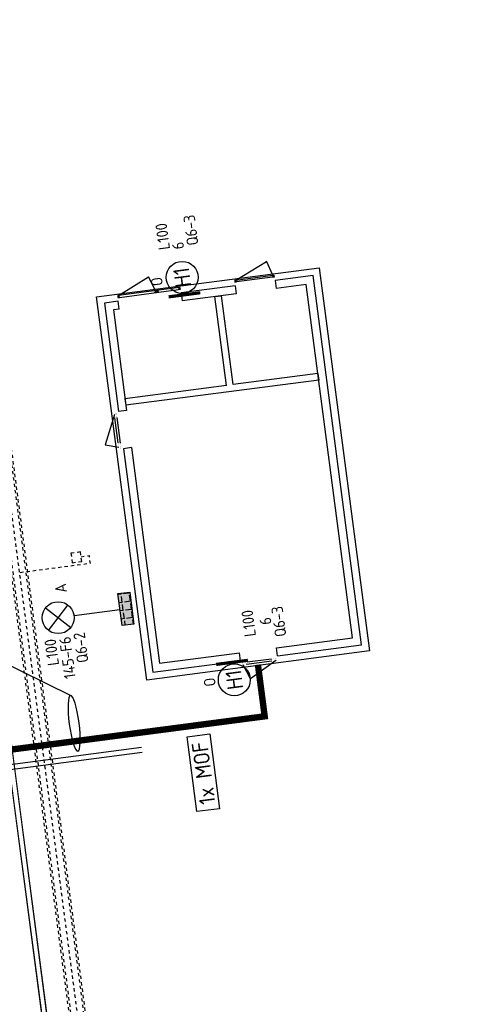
# Model space of a CAD drawing. Header units: metres. Extents: x 118052 to 118564, y 454784 to 455719.
# Tile 155 of 160: x 118499 to 118514, y 455354 to 455384. Entities that reach past the tile are written whole.
import ezdxf
from ezdxf.enums import TextEntityAlignment as Align

# ---------------------------------------------------------------- set-up
doc = ezdxf.new("R2010")
doc.units = ezdxf.units.M
doc.header["$LTSCALE"] = 0.5
for name, pattern in [('DASHED', [19.049999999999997, 12.7, -6.35]), ('Tauw_HIDDEN2', [5.6, 4, -1.6]), ('Tauw_L_Center2', [6.4990000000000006, 4, -0.833, 0.833, -0.833])]:
    doc.linetypes.add(name, pattern=pattern)
for name, color, linetype in [('EL6312--', 6, 'Continuous'), ('EL_N_A_EB00----REVISIE~-_-----', 1, 'Continuous'), ('GRAAFWERKZAAMHEDEN', 6, 'Continuous'), ('KABELLOOP', 6, 'Continuous'), ('Koningsstal VIEUWPORT', 254, 'Continuous'), ('MOF', 6, 'Continuous'), ('ZU_B_-_EL999---LR_bet400-55_gw~H_-----', 1, 'Tauw_L_Center2'), ('ZU_B_-_EL999---LR_bet400-55_gw~W_-----', 8, 'Tauw_HIDDEN2'), ('ZU_N_-_EL999---LK_pvc125_sdr34~H_-----', 2, 'Tauw_L_Center2'), ('ZU_N_-_EL999---SYM_STRAATKOLK~-_----c', 7, 'Tauw_L_Center2'), ('ZU_N_D_EB00--E-BETON~-_-----', 7, 'Continuous'), ('ZU_N_D_EB00--F-KALKZANDSTEEN~-_-----', 7, 'Continuous'), ('ZU_N_D_EB00--XhALU_KOZIJN_DUN~-_-----', 7, 'Continuous'), ('ZU_N_D_EVRH----ONDERDEEL~-_-----', 7, 'Continuous')]:
    doc.layers.add(name, color=color, linetype=linetype)
doc.styles.add('BURO-018', font='Isocp.shx', dxfattribs={"height": 360})
doc.styles.add('BURO-025', font='Isocp.shx', dxfattribs={"height": 500})

# ---------------------------------------------------------------- blocks, each defined once
blk = doc.blocks.new('E00525')
at = {"linetype": 'ByBlock'}
h = blk.add_hatch(dxfattribs=at)
h.set_pattern_fill('ANGLE', color=0, scale=0.18438609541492, style=0)
h.set_pattern_definition([(360, (-37.67331033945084, -34.01927211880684), (5.551115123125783e-17, 1.287936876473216), [0.9366813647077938, -0.3512555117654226]), (90, (-37.67331033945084, -34.01927211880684), (-1.287936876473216, 1.387778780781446e-16), [0.9366813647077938, -0.3512555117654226])])
edge = h.paths.add_edge_path()
edge.add_line((-2.522521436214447, 2.863310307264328), (2.522521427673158, 2.863310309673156))
edge.add_line((2.522521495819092, 2.863310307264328), (2.522521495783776, 1.000000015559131))
edge.add_line((2.522521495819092, 1.000000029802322), (-2.522521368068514, 1.000000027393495))
edge.add_line((-2.522521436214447, 1), (-2.522521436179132, 2.863310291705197))
h = blk.add_hatch(color=0, dxfattribs=at)
edge = h.paths.add_edge_path()
edge.add_line((-2.522521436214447, 2.863310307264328), (2.522521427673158, 2.863310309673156))
edge.add_line((2.522521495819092, 2.863310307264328), (2.522521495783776, 1.000000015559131))
edge.add_line((2.522521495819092, 1.000000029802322), (-2.522521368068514, 1.000000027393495))
edge.add_line((-2.522521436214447, 1), (-2.522521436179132, 2.863310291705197))
at = {"color": 0, "linetype": 'ByBlock'}
for p, q in [((-1.767766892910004, 14.38605433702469), (1.767767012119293, 10.85052046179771)), ((1.767766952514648, 14.38605433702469), (-1.767766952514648, 10.85052043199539)), ((5.960464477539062e-08, 10.0973382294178), (1.192092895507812e-07, 2.863310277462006))]:
    blk.add_line(p, q, dxfattribs=at)
blk.add_lwpolyline([(-2.522521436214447, 2.863310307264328), (2.522521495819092, 2.863310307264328), (2.522521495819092, 1.000000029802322), (-2.522521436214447, 1)], close=True, dxfattribs=at)
blk.add_circle((0, 12.61828738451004), 2.500000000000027, dxfattribs=at)
at = {"color": 0, "linetype": 'ByBlock', "style": 'BURO-018'}
for tag, p in [('E_GKAST', (5.960464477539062e-08, 20.61828738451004)), ('E_GROEP', (5.960464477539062e-08, 17.61828738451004)), ('E_SGROEP', (4.500000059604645, 17.61828738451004)), ('E_ARMCODE', (0, 12.61828738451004)), ('E_SLET', (4.500000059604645, 11.61828738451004))]:
    blk.add_attdef(tag, text='', height=1.8, dxfattribs=at).set_placement(p, align=Align.MIDDLE)
blk = doc.blocks.new('E00172')
at = {"color": 0, "linetype": 'Continuous', "const_width": 0.5}
blk.add_lwpolyline([(-2.499999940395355, 0.75), (2.5, 0.75)], dxfattribs=at)
at = {"color": 0, "linetype": 'Continuous'}
blk.add_circle((0, 3.500000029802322), 2.5, dxfattribs=at)
at = {"color": 0, "linetype": 'Continuous', "style": 'BURO-018'}
for tag, p in [('E_GKAST', (5.960464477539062e-08, 11.5)), ('E_GROEP', (5.960464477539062e-08, 8.500000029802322)), ('E_SGROEP', (4.500000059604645, 8.500000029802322)), ('E_ARMCODE', (0, 3.500000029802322)), ('E_SLET', (4.500000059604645, 2.500000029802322))]:
    blk.add_attdef(tag, text='', height=1.8, dxfattribs=at).set_placement(p, align=Align.MIDDLE)
blk = doc.blocks.new('A$C051E189E')
at = {"layer": 'EL6312--'}
ref = blk.add_blockref('E00525', (152217.2702123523, -60511.85533869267), dxfattribs=dict(at, xscale=200, yscale=200, zscale=200, rotation=2.214647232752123e-05))
ref.add_attrib('E_SGROEP', 'Q6-2', dxfattribs={"layer": '0', "color": 1, "linetype": 'ByBlock', "height": 360, "rotation": 2.219811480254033e-05, "style": 'BURO-018'}).set_placement((151194.6820965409, -58571.69528052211), align=Align.MIDDLE)
ref.add_attrib('E_GKAST', 'L100', dxfattribs={"layer": '0', "color": 1, "linetype": 'ByBlock', "height": 360, "rotation": 2.219811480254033e-05, "style": 'BURO-018'}).set_placement((151167.7559887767, -57645.48455917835), align=Align.MIDDLE)
ref.add_attrib('E_GROEP', '145-F6', dxfattribs={"layer": '0', "color": 1, "linetype": 'ByBlock', "height": 360, "rotation": 2.219811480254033e-05, "style": 'BURO-018'}).set_placement((150935.5557177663, -58112.21017575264), align=Align.MIDDLE)
ref.add_attrib('E_SLET', 'A', dxfattribs={"layer": '0', "color": 1, "linetype": 'ByBlock', "height": 360, "rotation": 2.219811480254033e-05, "style": 'BURO-018'}).set_placement((153117.26932621, -58188.19751393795), align=Align.MIDDLE)
ref = blk.add_blockref('E00172', (150273.758472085, -63202.32767230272), dxfattribs=dict(at, xscale=199.9999999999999, yscale=199.9999999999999, zscale=199.9999999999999, rotation=89.92269290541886))
ref.add_attrib('E_ARMCODE', 'H1', dxfattribs={"layer": '0', "color": 2, "linetype": 'Continuous', "height": 500, "rotation": 2.219811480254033e-05, "style": 'BURO-025'}).set_placement((149573.7591033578, -63201.38318818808), align=Align.MIDDLE)
ref.add_attrib('E_SLET', 'O', dxfattribs={"layer": '0', "color": 1, "linetype": 'Continuous', "height": 360, "rotation": 2.219811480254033e-05, "style": 'BURO-018'}).set_placement((149601.5010400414, -62426.33070778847), align=Align.MIDDLE)
ref.add_attrib('E_GROEP', '6', dxfattribs={"layer": '0', "color": 1, "linetype": 'Continuous', "height": 360, "rotation": 2.219811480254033e-05, "style": 'BURO-018'}).set_placement((151267.1104792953, -64406.76636460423), align=Align.MIDDLE)
ref.add_attrib('E_GKAST', 'L100', dxfattribs={"layer": '0', "color": 1, "linetype": 'Continuous', "height": 360, "rotation": 2.219811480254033e-05, "style": 'BURO-018'}).set_placement((151265.6084039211, -63874.63221570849), align=Align.MIDDLE)
ref.add_attrib('E_SGROEP', 'Q6-3', dxfattribs={"layer": '0', "color": 1, "linetype": 'Continuous', "height": 360, "rotation": 2.219811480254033e-05, "style": 'BURO-018'}).set_placement((151199.9271247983, -64818.15888360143), align=Align.MIDDLE)
ref = blk.add_blockref('E00172', (161568.9922301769, -63219.93235591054), dxfattribs=dict(at, xscale=199.9999999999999, yscale=199.9999999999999, zscale=199.9999999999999, rotation=269.9226929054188))
ref.add_attrib('E_ARMCODE', 'H1', dxfattribs={"layer": '0', "color": 2, "linetype": 'Continuous', "height": 500, "rotation": 2.219811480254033e-05, "style": 'BURO-025'}).set_placement((162268.9915988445, -63220.87684002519), align=Align.MIDDLE)
ref.add_attrib('E_SLET', 'O', dxfattribs={"layer": '0', "color": 1, "linetype": 'Continuous', "height": 360, "rotation": 2.219811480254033e-05, "style": 'BURO-018'}).set_placement((162241.249050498, -62413.23948538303), align=Align.MIDDLE)
ref.add_attrib('E_GROEP', '6', dxfattribs={"layer": '0', "color": 1, "linetype": 'Continuous', "height": 360, "rotation": 2.219811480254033e-05, "style": 'BURO-018'}).set_placement((163268.9906887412, -63222.22611492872), align=Align.MIDDLE)
ref.add_attrib('E_GKAST', 'L100', dxfattribs={"layer": '0', "color": 1, "linetype": 'Continuous', "height": 360, "rotation": 2.219811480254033e-05, "style": 'BURO-018'}).set_placement((163615.4326943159, -62780.27154293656), align=Align.MIDDLE)
ref.add_attrib('E_SGROEP', 'Q6-3', dxfattribs={"layer": '0', "color": 1, "linetype": 'Continuous', "height": 360, "rotation": 2.219811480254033e-05, "style": 'BURO-018'}).set_placement((163697.2374714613, -63680.86172103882), align=Align.MIDDLE)
blk = doc.blocks.new('A$C6DFC50BF')
at = {"layer": 'GRAAFWERKZAAMHEDEN'}
for p, q in [((147699.7837574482, -51798.01863986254), (147699.7837575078, -60048.01865613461)), ((147859.7837573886, -51798.01863986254), (147859.7837575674, -60048.0186561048)), ((149752.4958202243, -58053.93019706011), (152005.9352813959, -54663.93826305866))]:
    blk.add_line(p, q, dxfattribs=at)
at = {"layer": 'GRAAFWERKZAAMHEDEN', "extrusion": (0, 0, -1)}
blk.add_ellipse((148873.2378498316, -58053.93019706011), major_axis=(-879.2579703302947, -1.248182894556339e-09), ratio=0.177023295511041, dxfattribs=at)
at = {"layer": 'KABELLOOP', "linetype": 'DASHED', "const_width": 200}
blk.add_lwpolyline([(148316.8638162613, -52036.8546833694), (148316.865261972, -63995.84531962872), (149947.8782301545, -63995.84531962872)], dxfattribs=at)
blk.add_lwpolyline([(186089.4575669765, -55943.81955587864), (-17582.16170054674, -55943.81955587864)], close=True, dxfattribs=at)
at = {"layer": 'MOF'}
blk.add_lwpolyline([(145635.0195236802, -61506.19690257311), (147995.3007376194, -61506.19690260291), (147995.300737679, -62219.88798168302), (145635.0195237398, -62219.88798165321)], close=True, dxfattribs=at)
at = {"layer": 'MOF', "color": 2, "style": 'BURO-025'}
blk.add_text('1x MOF', height=500, rotation=359.9837082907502, dxfattribs=at).set_placement((145818.3404703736, -62115.85244604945))
blk = doc.blocks.new('Leidingen')
at = {"layer": 'ZU_B_-_EL999---LR_bet400-55_gw~H_-----'}
blk.add_lwpolyline([(-142665.7701598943, 2871.465420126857), (-131297.6911157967, 2872.544829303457), (-85840.7704162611, 2876.86100437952)], dxfattribs=at)
at = {"layer": 'ZU_B_-_EL999---LR_bet400-55_gw~W_-----'}
for points in [[(-130856.0424139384, 3127.586765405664), (-85840.794628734, 3131.861003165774)], [(-130951.2999770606, 3072.577720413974), (-85840.78940641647, 3076.861003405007)], [(-131739.3398176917, 2617.502893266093), (-85840.74620377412, 2621.861005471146)], [(-131644.0822546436, 2672.511938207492), (-85840.75142609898, 2676.861005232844)]]:
    blk.add_lwpolyline(points, dxfattribs=at)
at = {"layer": 'ZU_N_-_EL999---LK_pvc125_sdr34~H_-----', "flags": 128}
blk.add_lwpolyline([(-108213.6976463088, 901.9885722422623), (-108213.6976463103, 651.9885722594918), (-108463.6976464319, 651.9885722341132), (-108463.6976462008, 2872.654167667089)], dxfattribs=at)
at = {"layer": 'ZU_N_-_EL999---SYM_STRAATKOLK~-_----c', "lineweight": -3}
blk.add_lwpolyline([(-108363.6976463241, 901.9885722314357), (-108063.6976462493, 901.9885722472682), (-108063.6976461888, 1201.988572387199), (-108363.6976464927, 1201.988572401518)], close=True, dxfattribs=at)
at = {"layer": 'ZU_N_D_EB00--E-BETON~-_-----'}
for p, q in [((-105035.9624501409, -851.8500502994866), (-112090.9624501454, -851.8500502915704)), ((-112090.9624501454, -851.8500502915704), (-112090.9624500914, -3616.850050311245)), ((-105035.962450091, -1101.850050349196), (-105035.9624501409, -851.8500502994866)), ((-100440.9624501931, -851.8500502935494), (-103865.9624500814, -851.850050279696)), ((-103865.9624500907, -1101.850050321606), (-103865.9624500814, -851.850050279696)), ((-100440.9624501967, -1281.850050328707), (-100440.9624501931, -851.8500502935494)), ((-111840.9624500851, -1101.850050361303), (-111840.9624501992, -3616.850050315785)), ((-105035.962450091, -1101.850050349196), (-111840.9624500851, -1101.850050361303)), ((-100690.9624500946, -1101.850050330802), (-103865.9624500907, -1101.850050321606)), ((-100690.9624500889, -1281.85005032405), (-100690.9624500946, -1101.850050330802)), ((-100690.9624500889, -1281.85005032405), (-100440.9624501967, -1281.850050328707)), ((-100690.9624501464, -4975.850050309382), (-100690.9624500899, -3271.850050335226)), ((-100440.9624500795, -3271.85005035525), (-100690.9624500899, -3271.850050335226)), ((-100440.9624500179, -4975.850050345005), (-100440.9624500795, -3271.85005035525)), ((-112090.9624500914, -3616.850050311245), (-111840.9624501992, -3616.850050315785)), ((-112090.9624501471, -4786.850050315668), (-112090.9624500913, -7441.85005033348)), ((-112090.9624501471, -4786.850050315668), (-111840.9624500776, -4786.850050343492)), ((-111840.9624500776, -4786.850050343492), (-111840.962450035, -7191.850050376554)), ((-100440.9624500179, -4975.850050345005), (-100690.9624501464, -4975.850050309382)), ((-100690.9624500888, -7191.850050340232), (-100690.9624500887, -6241.850050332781)), ((-100440.9624500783, -6241.850050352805), (-100690.9624500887, -6241.850050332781)), ((-100440.962450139, -7441.850050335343), (-100440.9624500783, -6241.850050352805)), ((-111840.962450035, -7191.850050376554), (-100690.9624500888, -7191.850050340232)), ((-112090.9624500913, -7441.85005033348), (-100440.962450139, -7441.850050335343))]:
    blk.add_line(p, q, dxfattribs=at)
at = {"layer": 'ZU_N_D_EB00--F-KALKZANDSTEEN~-_-----'}
for p, q in [((-103700.9624500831, -7191.85005034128), (-103700.962450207, -1101.85005031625)), ((-103490.9624500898, -1101.850050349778), (-103700.962450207, -1101.85005031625)), ((-103490.9624501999, -4301.850050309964), (-103490.9624500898, -1101.850050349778)), ((-103490.9624501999, -4301.850050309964), (-100690.9624501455, -4301.850050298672)), ((-100690.9624501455, -4301.850050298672), (-100690.9624501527, -4511.850050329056)), ((-103490.9624500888, -4511.850050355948), (-100690.9624501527, -4511.850050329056)), ((-103490.9624501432, -7191.850050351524), (-103490.9624500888, -4511.850050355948)), ((-103490.9624501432, -7191.850050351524), (-103700.9624500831, -7191.85005034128))]:
    blk.add_line(p, q, dxfattribs=at)
at = {"layer": 'ZU_N_D_EB00--XhALU_KOZIJN_DUN~-_-----'}
for p, q in [((-104842.1972241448, -297.1054723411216), (-104967.1338916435, -710.6093022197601)), ((-103935.5144702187, -712.6346525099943), (-104842.1972241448, -297.1054723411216)), ((-104855.9806982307, -777.6346525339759), (-104045.9442019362, -777.6346524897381)), ((-104835.9806982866, -712.634652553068), (-104045.9442019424, -712.6346525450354)), ((-100265.626972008, -1295.373134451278), (-100325.6269720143, -1295.373134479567)), ((-100325.6269720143, -1295.373134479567), (-100325.6269718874, -1345.373134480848)), ((-100325.6269718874, -1345.373134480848), (-100305.6269718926, -1345.373134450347)), ((-100325.6269718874, -1345.373134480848), (-100325.626971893, -3205.326966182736)), ((-100305.6269720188, -1320.373134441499), (-100265.6269718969, -1320.373134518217)), ((-100305.6269718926, -1345.373134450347), (-100305.6269720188, -1320.373134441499)), ((-100265.6269718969, -1320.373134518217), (-100265.626972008, -1295.373134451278)), ((-100265.6269718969, -1320.373134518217), (-99812.61416138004, -2329.461851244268)), ((-100265.6269719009, -3230.326966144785), (-100265.6269718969, -1320.373134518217)), ((-100263.5973831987, -2493.32696613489), (-99812.61416138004, -2329.461851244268)), ((-100325.6269719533, -2571.326966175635), (-100325.6269719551, -2467.32696612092)), ((-100325.6269719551, -2467.32696612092), (-100300.6269719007, -2467.326966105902)), ((-100300.6269720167, -2571.326966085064), (-100325.6269719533, -2571.326966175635)), ((-100325.6269718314, -2573.326966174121), (-100255.6269719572, -2573.326966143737)), ((-100300.6269719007, -2467.326966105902), (-100300.626972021, -2499.326966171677)), ((-100300.626972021, -2499.326966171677), (-100265.6269719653, -2499.326966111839)), ((-100300.626971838, -2539.32696614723), (-100300.6269720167, -2571.326966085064)), ((-100265.6269719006, -2539.326966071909), (-100300.626971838, -2539.32696614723)), ((-100298.6269720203, -2541.326966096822), (-100298.6269719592, -2571.326966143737)), ((-100298.6269720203, -2541.326966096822), (-100255.6269719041, -2541.326966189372)), ((-100295.6269718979, -2493.326966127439), (-100265.6269719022, -2493.326966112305)), ((-100265.6269719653, -2499.326966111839), (-100265.6269719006, -2539.326966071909)), ((-100265.6269719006, -2539.326966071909), (-100265.6269719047, -2541.326966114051)), ((-100255.6269719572, -2573.326966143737), (-100255.6269719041, -2541.326966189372)), ((-100325.6269718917, -3255.326966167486), (-100325.626971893, -3205.326966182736)), ((-100325.626971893, -3205.326966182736), (-100305.62697178, -3205.326966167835)), ((-100265.6269719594, -3255.326966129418), (-100325.6269718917, -3255.326966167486)), ((-100305.62697178, -3205.326966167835), (-100305.6269720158, -3230.326966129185)), ((-100305.6269720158, -3230.326966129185), (-100265.6269719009, -3230.326966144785)), ((-100265.6269719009, -3230.326966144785), (-100265.6269719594, -3255.326966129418)), ((-112690.9267677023, -3858.72322922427), (-112230.1778477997, -3686.402070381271)), ((-112230.1778479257, -4715.483878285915), (-112690.9267677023, -3858.72322922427)), ((-112230.1778479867, -4586.868298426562), (-112230.177847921, -3792.327355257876)), ((-112165.1778478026, -4586.868298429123), (-112165.1778479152, -3816.67253232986)), ((-100325.6269720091, -4987.373134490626), (-100325.6269718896, -5037.373134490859)), ((-100265.6269719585, -4987.373134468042), (-100325.6269720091, -4987.373134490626)), ((-100325.6269718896, -5037.373134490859), (-100305.6269718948, -5037.373134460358)), ((-100325.626971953, -6178.326966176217), (-100325.6269718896, -5037.373134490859)), ((-100305.6269719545, -5012.373134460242), (-100265.6269718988, -5012.373134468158)), ((-100305.6269718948, -5037.373134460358), (-100305.6269719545, -5012.373134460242)), ((-100265.6269718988, -5012.373134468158), (-100265.6269719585, -4987.373134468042)), ((-100265.6269718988, -5012.373134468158), (-100265.6269719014, -6203.326966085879)), ((-100265.2183490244, -5023.546307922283), (-99806.93043081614, -6050.000978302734)), ((-100261.3759559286, -6192.153792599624), (-99802.67941473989, -6050.000978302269)), ((-100325.6269718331, -6228.326966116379), (-100325.626971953, -6178.326966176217)), ((-100325.626971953, -6178.326966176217), (-100305.6269719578, -6178.326966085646)), ((-100265.6269719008, -6228.326966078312), (-100325.6269718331, -6228.326966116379)), ((-100305.6269719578, -6178.326966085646), (-100305.6269718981, -6203.326966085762)), ((-100305.6269718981, -6203.326966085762), (-100265.6269719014, -6203.326966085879)), ((-100265.6269719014, -6203.326966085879), (-100265.6269719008, -6228.326966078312))]:
    blk.add_line(p, q, dxfattribs=at)
at = {"layer": 'ZU_N_D_EB00--XhALU_KOZIJN_DUN~-_-----', "const_width": 2}
for points in [[(-105046.1818758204, -712.6346525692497), (-104978.1930941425, -712.6346525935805), (-104979.1818757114, -712.6346525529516), (-104979.1818757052, -777.6346524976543), (-105029.1818757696, -777.6346525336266), (-105029.1818757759, -712.6346525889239), (-105046.1818758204, -712.6346525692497)], [(-104979.1818757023, -721.2183662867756), (-104970.2232363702, -721.2183662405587), (-104971.8238015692, -721.218366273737)], [(-104979.1818757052, -777.6346524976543), (-104959.1818757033, -777.6346525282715)], [(-104953.0100935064, -770.2305461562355), (-104966.4104300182, -770.2305461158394), (-104966.4104300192, -712.6346524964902), (-104974.9785888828, -712.6346525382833)], [(-104974.5744206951, -712.6346525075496), (-104835.9806982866, -712.634652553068), (-104855.9806982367, -712.6346525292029), (-104855.9806982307, -777.6346525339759)], [(-104855.9806982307, -777.6346525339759), (-104954.0137181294, -777.6346525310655), (-104954.0137181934, -770.2305461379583)], [(-104855.9806982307, -777.6346525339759), (-104835.9806982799, -777.6346524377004), (-104835.9806982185, -752.3296428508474), (-104855.980698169, -752.3296428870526)], [(-103927.3504795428, -712.6346524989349), (-104065.9442020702, -712.6346525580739), (-104045.9442019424, -712.6346525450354), (-104045.9442019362, -777.6346524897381)], [(-104045.9442019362, -777.6346524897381), (-104065.944202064, -777.6346525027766), (-104065.9442020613, -752.3296428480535), (-104045.9442019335, -752.329642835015)], [(-104045.9442019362, -777.6346524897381), (-103947.9111819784, -777.6346525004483), (-103947.9111821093, -770.2305461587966)], [(-103948.9148065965, -770.2305461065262), (-103935.5144702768, -770.2305461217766), (-103935.5144702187, -712.6346525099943), (-103926.9463113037, -712.6346525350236)], [(-103922.7430245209, -777.6346525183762), (-103942.7430244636, -777.6346524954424)], [(-103922.7430245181, -721.2183663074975), (-103931.7016638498, -721.2183662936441), (-103930.1010987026, -721.2183662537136)], [(-103855.7430244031, -712.6346524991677), (-103923.7318060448, -712.634652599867), (-103922.7430245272, -712.6346525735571), (-103922.7430245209, -777.6346525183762), (-103872.7430243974, -777.6346524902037), (-103872.7430244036, -712.634652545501), (-103855.7430244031, -712.6346524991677)], [(-112230.177847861, -3606.630624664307), (-112230.1778479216, -3674.619406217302), (-112230.1778479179, -3673.630624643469), (-112165.1778478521, -3673.63062463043), (-112165.1778479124, -3623.630624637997), (-112230.17784786, -3623.630624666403), (-112230.177847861, -3606.630624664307)], [(-112172.5819543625, -3699.802406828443), (-112172.5819542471, -3686.402070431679), (-112230.1778477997, -3686.402070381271), (-112230.1778478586, -3677.833911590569)], [(-112230.1778478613, -3678.238079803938), (-112230.1778478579, -3816.831802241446), (-112230.1778478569, -3796.831802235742), (-112165.1778479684, -3796.831802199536)], [(-112221.5941340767, -3673.630624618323), (-112221.5941340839, -3682.589264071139), (-112221.5941340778, -3680.988698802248)], [(-112165.1778478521, -3673.63062463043), (-112165.1778478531, -3693.630624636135)], [(-112165.1778479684, -3796.831802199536), (-112165.1778479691, -3816.831802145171), (-112190.4828575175, -3816.831802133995), (-112190.4828575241, -3796.831802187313)], [(-112165.1778479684, -3796.831802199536), (-112165.1778478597, -3698.798782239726), (-112172.5819543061, -3698.798782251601)], [(-112230.177847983, -4725.462020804), (-112230.1778479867, -4586.868298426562), (-112230.1778479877, -4606.868298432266), (-112165.1778479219, -4606.868298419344)], [(-112165.1778479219, -4606.868298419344), (-112165.1778478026, -4586.868298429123), (-112190.4828575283, -4586.868298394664), (-112190.4828576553, -4606.868298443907)], [(-112165.1778479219, -4606.868298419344), (-112165.1778478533, -4704.901318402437), (-112172.5819542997, -4704.901318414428)], [(-112172.5819543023, -4703.897693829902), (-112172.5819542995, -4717.298030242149), (-112230.1778478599, -4717.29803025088), (-112230.1778479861, -4725.866189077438)], [(-112230.1778478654, -4797.069476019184), (-112230.1778478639, -4729.080694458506), (-112230.1778478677, -4730.069476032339), (-112165.1778479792, -4730.069475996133), (-112165.1778478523, -4780.069475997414), (-112230.177847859, -4780.069476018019), (-112230.1778478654, -4797.069476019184)], [(-112221.5941340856, -4730.069475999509), (-112221.5941340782, -4721.110836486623), (-112221.5941340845, -4722.711401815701)], [(-112165.1778479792, -4730.069475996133), (-112165.1778478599, -4710.069476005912)]]:
    blk.add_lwpolyline(points, dxfattribs=at)
at = {"layer": 'ZU_N_D_EVRH----ONDERDEEL~-_-----', "ltscale": 0.005, "flags": 128}
blk.add_lwpolyline([(-112310.9624500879, -7661.850050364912), (-112310.962450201, -631.8500503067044), (-100220.9624500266, -631.8500502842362), (-100220.9624501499, -7661.850050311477)], close=True, dxfattribs=at)
at = {"layer": 'EL_N_A_EB00----REVISIE~-_-----'}
for name in ['A$C051E189E', 'A$C6DFC50BF']:
    blk.add_blockref(name, (-262229.9305388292, 59850.06411849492), dxfattribs=at)

msp = doc.modelspace()

# ---------------------------------------------------------------- block references
at = {"layer": 'Koningsstal VIEUWPORT', "color": 6, "xscale": 0.0009975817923, "yscale": 0.0009975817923, "zscale": 0.0009975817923, "rotation": 97.46987594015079}
msp.add_blockref('Leidingen', (118487.8519961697, 455474.6886337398), dxfattribs=at)

doc.saveas('drawing.dxf')
